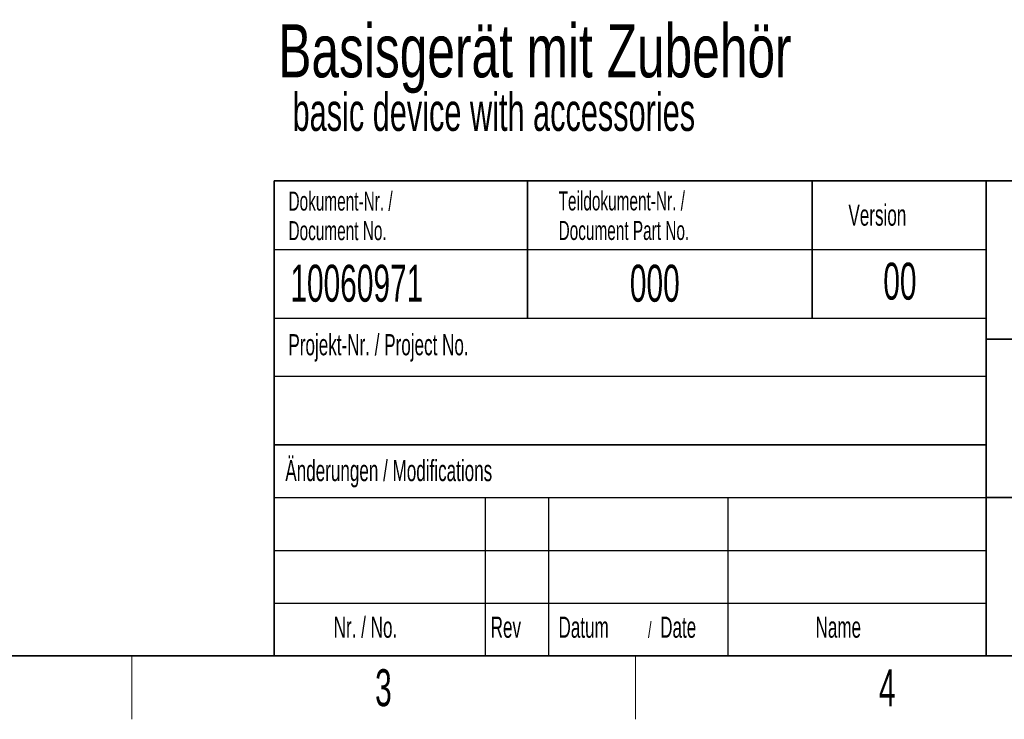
# Paper-space layout 'Blatt3' of a CAD drawing. Header units: millimetres. Extents: x 5 to 418, y 2 to 292.
# Tile 10 of 58: x 111 to 204, y 6 to 72. Entities that reach past the tile are written whole.
import ezdxf

# ---------------------------------------------------------------- set-up
doc = ezdxf.new("R2010")
doc.units = ezdxf.units.MM
doc.layers.add('SLD-0', color=7, linetype='Continuous')
doc.styles.add('SLDTEXTSTYLE0', font='TXT', dxfattribs={"width": 0.7})
doc.styles.add('SLDTEXTSTYLE1', font='TXT', dxfattribs={"width": 0.605})

# ---------------------------------------------------------------- blocks, each defined once
blk = doc.blocks.new('SW_NOTE_0_37')
at = {"layer": 'SLD-0', "color": 0, "attachment_point": 1}
for s, insert, char_height, style in [('Basisgerät mit Zubehör', (0, 6.48), 5.02708, 'SLDTEXTSTYLE0'), ('basic device with accessories', (1.348, -0.024), 3.5956, 'SLDTEXTSTYLE1')]:
    blk.add_mtext(s, dxfattribs=dict(at, insert=insert, char_height=char_height, style=style))
blk = doc.blocks.new('SW_NOTE_0_40')
at = {"layer": 'SLD-0', "color": 0, "attachment_point": 1, "style": 'SLDTEXTSTYLE1'}
for s, insert, char_height in [('Datum', (0, 2.578), 2), ('/', (8.483, 2.078), 1.5), ('Date', (9.639, 2.578), 2)]:
    blk.add_mtext(s, dxfattribs=dict(at, insert=insert, char_height=char_height))
blk = doc.blocks.new('SW_NOTE_0_42')
at = {"layer": 'SLD-0', "color": 0, "char_height": 1.8, "attachment_point": 1, "style": 'SLDTEXTSTYLE1'}
for s, insert in [('Teildokument-Nr. /', (0, 2.32)), ('Document Part No.', (0, -0.48))]:
    blk.add_mtext(s, dxfattribs=dict(at, insert=insert))
blk = doc.blocks.new('SW_NOTE_0_43')
at = {"layer": 'SLD-0', "color": 0, "char_height": 1.8, "attachment_point": 1, "style": 'SLDTEXTSTYLE1'}
for s, insert in [('Dokument-Nr. /', (0, 2.32)), ('Document No.', (0, -0.48))]:
    blk.add_mtext(s, dxfattribs=dict(at, insert=insert))

psp = doc.layouts.new('Blatt3')

# ---------------------------------------------------------------- linework, layer by layer
at = {"layer": 'SLD-0', "lineweight": 35}
for p, q in [((135, 57), (408, 57)), ((135, 57), (135, 12)), ((159, 57), (159, 44)), ((186, 57), (186, 44)), ((202.5, 57), (202.5, 12)), ((202.5, 42), (259, 42)), ((135, 32), (202.5, 32)), ((202.5, 27), (259, 27)), ((26, 12), (408, 12)), ((135, 12), (408, 12))]:
    psp.add_line(p, q, dxfattribs=at)
at = {"layer": 'SLD-0'}
for p, q in [((135, 50.5), (202.5, 50.5)), ((135, 38.5), (202.5, 38.5)), ((135, 27), (202.5, 27)), ((155, 27), (155, 12)), ((161, 27), (161, 12)), ((178, 27), (178, 12)), ((135, 22), (202.5, 22)), ((135, 17), (202.5, 17))]:
    psp.add_line(p, q, dxfattribs=at)
at = {"layer": 'SLD-0', "lineweight": 25}
psp.add_line((135, 44), (202.5, 44), dxfattribs=at)
at = {"layer": 'SLD-0', "lineweight": 18}
for p, q in [((121.5, 6), (121.5, 12)), ((169.25, 6), (169.25, 12))]:
    psp.add_line(p, q, dxfattribs=at)

# ---------------------------------------------------------------- block references
at = {"layer": 'SLD-0', "color": 7}
psp.add_blockref('SW_NOTE_0_37', (135.3916, 65.3595), dxfattribs=at)
at = {"layer": 'SLD-0'}
for name, p in [('SW_NOTE_0_43', (136.354, 53.6688)), ('SW_NOTE_0_42', (161.9554, 53.687)), ('SW_NOTE_0_40', (161.9462, 13.1463))]:
    psp.add_blockref(name, p, dxfattribs=at)

# ---------------------------------------------------------------- texts
at = {"layer": 'SLD-0', "style": 'SLDTEXTSTYLE1'}
for s, insert, char_height, attachment_point in [('Version', (189.4285, 54.7601), 2, 1), ('10060971', (136.5297, 49.0581), 3.5, 1), ('000', (168.711, 49.0581), 3.5, 1), ('00', (194.3073, 49.2527), 3.5, 2), ('Projekt-Nr. / Project No.', (136.3454, 42.4834), 2, 1), ('Änderungen / Modifications', (136.0531, 30.5619), 2, 1), ('Nr. / No.', (140.6365, 15.7244), 2, 1), ('Rev', (155.5183, 15.7244), 2, 1), ('Name', (186.3108, 15.729), 2, 1), ('3', (145.3527, 10.743), 3.5, 2), ('4', (193.1027, 10.743), 3.5, 2)]:
    psp.add_mtext(s, dxfattribs=dict(at, insert=insert, char_height=char_height, attachment_point=attachment_point))

doc.saveas('drawing.dxf')
